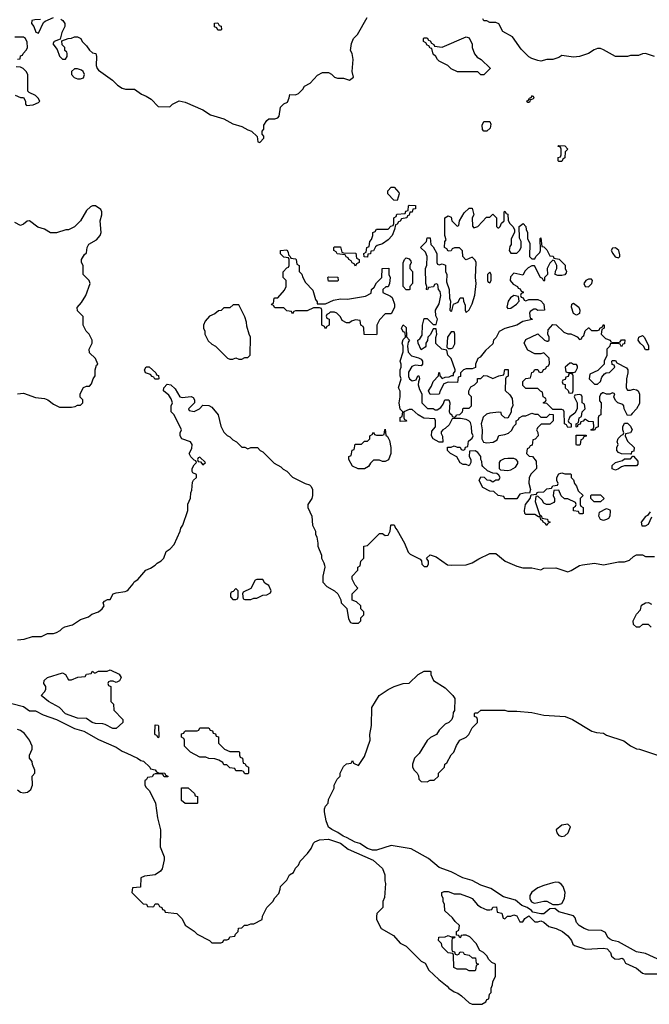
# Model space of a CAD drawing. Header units: inches. Extents: x 1793389 to 1900389, y 320802 to 470796.
# Tile 224 of 256: x 1849284 to 1853496, y 377682 to 384276. Entities that reach past the tile are written whole.
import ezdxf

# ---------------------------------------------------------------- set-up
doc = ezdxf.new("R2010")
doc.units = ezdxf.units.IN
doc.header["$MEASUREMENT"] = 0
for name, color, linetype in [('B8347', 7, 'Continuous'), ('B8348', 7, 'Continuous'), ('B8357', 7, 'Continuous'), ('B8358', 7, 'Continuous')]:
    doc.layers.add(name, color=color, linetype=linetype)

msp = doc.modelspace()

# ---------------------------------------------------------------- linework, layer by layer
at = {"layer": 'B8347', "color": 2, "elevation": 234}
msp.add_lwpolyline([(1849930, 379838), (1849910, 379846), (1849890, 379846), (1849878, 379842), (1849874, 379830), (1849878, 379818), (1849894, 379810), (1849894, 379710), (1849911.6, 379691.6), (1849912.7, 379652.7), (1849974, 379590), (1849974, 379570), (1849930, 379528.7), (1849906, 379530), (1849856.4, 379556.4), (1849840.4, 379560.4), (1849790, 379562.7), (1849768.7, 379570), (1849730, 379595.3), (1849670, 379599.3), (1849590, 379626.6), (1849550, 379669.4), (1849475.3, 379710), (1849428, 379750), (1849450, 379774), (1849458, 379790), (1849458, 379810), (1849446, 379830), (1849448, 379850), (1849470, 379871.3), (1849570, 379901), (1849591.1, 379891.1), (1849610, 379854), (1849630, 379854), (1849672.7, 379872.7), (1849722, 379878), (1849730, 379894), (1849762, 379898), (1849770, 379912), (1849782, 379902), (1849790, 379902), (1849810, 379912), (1849870, 379914), (1849890, 379922), (1849950, 379892), (1849962, 379870), (1849951.1, 379848.9)], close=True, dxfattribs=at)
for points in [[(1849230, 379695.5), (1849310, 379675.8), (1849348.5, 379648.5), (1849390, 379646.7), (1849439.9, 379619.9), (1849530, 379588.5), (1849651, 379530), (1849711.8, 379511.8), (1849810, 379454.9), (1849930, 379403), (1849970, 379377.3), (1850000, 379363.4)], [(1849270, 379118), (1849290, 379102), (1849310, 379098), (1849336.4, 379103.6), (1849359, 379121), (1849368.7, 379150), (1849368, 379210), (1849386, 379230), (1849386, 379250), (1849368.4, 379288.4), (1849367.3, 379307.3), (1849348.7, 379330), (1849348.7, 379350), (1849368, 379390), (1849368, 379410), (1849348.7, 379450), (1849316.5, 379496.5), (1849290, 379515.3), (1849270, 379522)]]:
    msp.add_lwpolyline(points, dxfattribs=at)
at = {"layer": 'B8348', "color": 2}
for points, elevation in [([(1849423.6, 384276.4), (1849384, 384276), (1849364.7, 384270), (1849362.8, 384250), (1849378.8, 384230), (1849391.6, 384191.6), (1849410, 384184.7), (1849443.1, 384256.9), (1849453.2, 384266.8), (1849509.3, 384290.7)], 242), ([(1849558.5, 384278.5), (1849571.3, 384270), (1849584.7, 384250), (1849584.7, 384230), (1849564.7, 384190), (1849554, 384146), (1849514, 384130), (1849506, 384114), (1849535.3, 384075.3), (1849550, 384032), (1849570, 384011.3), (1849590, 384012), (1849602, 384030), (1849602, 384050), (1849599, 384059), (1849586, 384070), (1849586, 384090), (1849568.4, 384108.4), (1849566, 384134), (1849608.9, 384151.1), (1849630, 384152), (1849650, 384162), (1849670, 384162), (1849692, 384150), (1849702, 384130), (1849730, 384102), (1849750, 384072), (1849770, 384054), (1849792, 384050), (1849798, 384030), (1849796, 383970), (1849801, 383950), (1849810, 383938), (1849904.7, 383870), (1849938, 383838), (1849970, 383818), (1849991.1, 383811.1), (1850000, 383811.1)], 242), ([(1849270, 384012), (1849286, 384014), (1849290, 384034), (1849302, 384038), (1849306, 384050), (1849330, 384074), (1849335.3, 384090), (1849334.6, 384125.4), (1849322, 384150), (1849310, 384159), (1849250, 384159)], 242), ([(1849254, 383770), (1849290, 383754), (1849310, 383754), (1849322, 383730), (1849322, 383710), (1849330, 383702), (1849374.6, 383705.4), (1849410, 383722), (1849418, 383730), (1849408, 383750), (1849390, 383768), (1849348, 383788), (1849338, 383798), (1849338, 383910), (1849328, 383930), (1849306, 383950), (1849290, 383958), (1849260.4, 383960.4)], 242), ([(1849270, 381771), (1849310, 381774.8), (1849390, 381746.8), (1849450, 381738), (1849472, 381730), (1849510, 381702), (1849550, 381682), (1849630, 381682), (1849654.6, 381685.4), (1849670, 381694), (1849690, 381694), (1849706, 381710), (1849706, 381730), (1849688.4, 381748.4), (1849688, 381770), (1849710, 381812), (1849730, 381822), (1849750, 381822), (1849763.1, 381836.9), (1849775.3, 381870), (1849788.7, 381890), (1849789, 381931), (1849798, 381962), (1849806, 381970), (1849790, 382006), (1849750, 382046), (1849748.7, 382070), (1849768, 382110), (1849768, 382130), (1849748, 382170), (1849728, 382190), (1849708, 382230), (1849707.3, 382287.3), (1849670, 382326), (1849668.9, 382348.9), (1849698, 382382), (1849725.2, 382430), (1849755.3, 382510), (1849748, 382530), (1849708.7, 382570), (1849708, 382630), (1849698, 382650), (1849698, 382670), (1849716.4, 382703.6), (1849730, 382714), (1849735.3, 382750), (1849746.6, 382773.4), (1849798.6, 382801.4), (1849822, 382830), (1849828, 382850), (1849822, 382930), (1849834, 382970), (1849834, 382990), (1849825.6, 383005.6), (1849790, 383028.7), (1849770, 383028.7), (1849756.9, 383023.1), (1849730, 382998), (1849690.6, 382929.4), (1849650, 382889), (1849610, 382868.7), (1849591.6, 382868.4), (1849530.7, 382849.3), (1849489.3, 382849.3), (1849450, 382874), (1849405.6, 382885.6), (1849350, 382928), (1849332.7, 382927.3), (1849310, 382906), (1849290, 382898), (1849250, 382918)], 242), ([(1849270, 380122), (1849313.6, 380126.4), (1849370, 380144.7), (1849430, 380146), (1849470, 380166), (1849510, 380166), (1849530, 380171.3), (1849555.5, 380184.5), (1849570, 380202), (1849586, 380210), (1849636.5, 380223.5), (1849690, 380258), (1849743.1, 380276.9), (1849765.6, 380294.4), (1849810, 380311), (1849835.3, 380330), (1849848, 380350), (1849842, 380370), (1849850, 380382), (1849872, 380392), (1849888, 380392), (1849910, 380431), (1849930, 380438), (1849990, 380446), (1850000, 380452)], 238)]:
    msp.add_lwpolyline(points, dxfattribs=dict(at, elevation=elevation))
at = {"layer": 'B8348', "color": 2, "elevation": 242}
msp.add_lwpolyline([(1849670, 383946.6), (1849650, 383946), (1849630.8, 383930), (1849630.6, 383910), (1849648.8, 383888.8), (1849670, 383880.4), (1849690, 383879.1), (1849710, 383886), (1849717.2, 383910), (1849709.3, 383929.3), (1849698, 383938)], close=True, dxfattribs=at)
at = {"layer": 'B8357', "color": 2, "elevation": 234}
for points in [[(1853602, 377962), (1853470, 378022), (1853410, 378032.7), (1853290, 378100.9), (1853249.6, 378109.6), (1853230, 378119.5), (1853219.5, 378130), (1853202.7, 378162.7), (1853176.6, 378176.6), (1853090, 378179.6), (1853059.3, 378190), (1853026, 378210), (1853009.3, 378230), (1853001.2, 378261.2), (1852990, 378274), (1852890, 378301.2), (1852864, 378324), (1852830, 378321.2), (1852790, 378288.7), (1852770, 378288), (1852718, 378298), (1852708, 378310), (1852678, 378330), (1852643.2, 378343.2), (1852600.1, 378380.1), (1852520.9, 378400.9), (1852436.6, 378456.6), (1852370, 378479.5), (1852310, 378511.8), (1852249.6, 378529.6), (1852170, 378569.5), (1852090, 378597.2), (1852018.6, 378658.6), (1851902.7, 378722.7), (1851770, 378746), (1851670, 378714.5), (1851645.2, 378714.8), (1851610, 378725.1), (1851558.7, 378758.7), (1851528, 378768), (1851470, 378799.5), (1851447.2, 378807.2), (1851413.3, 378833.3), (1851372.5, 378852.5), (1851350, 378869.2), (1851334, 378910), (1851322, 378970), (1851322, 378990), (1851328.7, 379010), (1851348, 379030), (1851350, 379054), (1851388, 379130), (1851388, 379150), (1851408, 379190), (1851428, 379210), (1851428, 379230), (1851450, 379274), (1851470, 379292), (1851502, 379298), (1851510, 379314), (1851518, 379298), (1851550, 379282), (1851590, 379342), (1851629.2, 379450), (1851625.2, 379490), (1851637.2, 379550), (1851639, 379670), (1851689.4, 379750.6), (1851749.1, 379790.9), (1851789.2, 379810.8), (1851850, 379831.3), (1851890, 379832), (1851948.9, 379891.1), (1851990, 379914), (1852030, 379914), (1852034, 379910), (1852034, 379890), (1852052, 379850), (1852130, 379802), (1852182, 379750), (1852194, 379730), (1852192, 379650), (1852183.6, 379636.4), (1852182, 379610), (1852174, 379590), (1852154, 379570), (1852130, 379558), (1852090, 379518), (1852072, 379490), (1852031.1, 379468.9), (1852010, 379448), (1851957.3, 379362.7), (1851924.7, 379330), (1851911.3, 379290), (1851911.3, 379270), (1851922, 379250), (1851942, 379230), (1851951.6, 379211.6), (1851954, 379190), (1851970, 379174), (1852010, 379172), (1852030, 379182), (1852056.4, 379183.6), (1852086, 379210), (1852086, 379230), (1852126, 379270), (1852128, 379290), (1852140.4, 379299.6), (1852170, 379352), (1852188.9, 379371.1), (1852205.6, 379414.4), (1852229.1, 379450.9), (1852270, 379472), (1852288, 379490), (1852310, 379534), (1852346, 379570), (1852346, 379590), (1852342, 379602), (1852326, 379610), (1852326, 379630), (1852330, 379634), (1852350, 379634), (1852368.4, 379651.6), (1852530, 379651.3), (1852550, 379644.7), (1852610, 379644.7), (1852710, 379636), (1852790, 379618.8), (1852934, 379610), (1852982, 379590), (1853110.9, 379510.9), (1853142, 379502), (1853190, 379498), (1853210, 379484.7), (1853325.4, 379445.4), (1853370, 379412), (1853410, 379392), (1853430, 379391.3), (1853550, 379351.3)], [(1850000, 379363.4), (1850072, 379330), (1850094.8, 379314.8), (1850112, 379310), (1850154, 379270), (1850158, 379258), (1850190, 379252), (1850198, 379238), (1850212.7, 379232.7), (1850254, 379230), (1850258, 379218), (1850274, 379210), (1850274, 379206), (1850250, 379206), (1850242, 379222), (1850230, 379226), (1850190, 379226), (1850178, 379222), (1850170, 379206), (1850138, 379202), (1850132.7, 379187.3), (1850122, 379178), (1850122, 379150), (1850130, 379134), (1850151.6, 379111.6), (1850192, 379030), (1850204.7, 378930), (1850226, 378850), (1850223.6, 378736.4), (1850251.3, 378670), (1850250.9, 378649.1), (1850236, 378590), (1850226.4, 378573.6), (1850190, 378548.7), (1850119.6, 378540.4), (1850094, 378530), (1850092.7, 378467.3), (1850038, 378462), (1850034, 378430), (1850110, 378354), (1850132.7, 378352.7), (1850138, 378338), (1850170, 378334), (1850182, 378338), (1850190, 378354), (1850210, 378354), (1850218, 378338), (1850234, 378330), (1850238, 378318), (1850252.7, 378312.7), (1850258, 378298), (1850334, 378290), (1850370, 378254), (1850391.6, 378211.6), (1850451.1, 378171.1), (1850470, 378152), (1850554, 378110), (1850570, 378094), (1850630, 378094), (1850642, 378098), (1850650, 378114), (1850670, 378114), (1850682, 378118), (1850690, 378134), (1850722, 378138), (1850727.3, 378152.7), (1850746, 378170), (1850747.3, 378192.7), (1850770, 378194), (1850788.4, 378211.6), (1850807.3, 378212.7), (1850830, 378222), (1850850, 378222), (1850906, 378250), (1850908.4, 378271.6), (1850938, 378330), (1850978, 378370), (1850990, 378394), (1851016.4, 378423.6), (1851027.3, 378452.7), (1851028, 378470), (1851070, 378514), (1851088, 378550), (1851114.6, 378565.4), (1851130, 378594), (1851150, 378614), (1851160.2, 378639.8), (1851210, 378692), (1851233.6, 378726.4), (1851250, 378762), (1851258, 378770), (1851290, 378782.8), (1851350, 378787.3), (1851430, 378762), (1851481.4, 378721.4), (1851648.3, 378648.3), (1851710, 378591.3), (1851726, 378550), (1851726, 378510), (1851731.3, 378490), (1851723.6, 378396.4), (1851714, 378370), (1851714, 378330), (1851674, 378290), (1851672, 378270), (1851672, 378250), (1851702, 378190), (1851783.6, 378143.6), (1851830, 378092), (1851870, 378072), (1851970, 377972), (1851996.9, 377956.9), (1852022, 377910), (1852087.1, 377847.1), (1852143.6, 377803.6), (1852154, 377790), (1852190, 377764.7), (1852216, 377756), (1852239.8, 377739.8), (1852290, 377692), (1852310, 377682), (1852376.4, 377683.6), (1852402, 377698), (1852410, 377714), (1852422, 377718), (1852426, 377750), (1852438, 377762), (1852438, 377790), (1852447.3, 377812.7), (1852448.4, 377831.6), (1852466, 377870), (1852466, 377950), (1852443.1, 377963.1), (1852423.1, 377983.1), (1852410, 378006), (1852386, 378030), (1852362, 378042), (1852338, 378090), (1852294.6, 378134.6), (1852270, 378146), (1852250, 378146), (1852238, 378142), (1852234, 378130), (1852228, 378128), (1852222, 378142), (1852206, 378146), (1852206, 378170), (1852222, 378178), (1852226, 378210), (1852196.4, 378236.4), (1852180.4, 378260.4), (1852128.4, 378308.4), (1852126, 378350), (1852118, 378370), (1852118, 378390), (1852108.7, 378410), (1852109.1, 378430.9), (1852123.1, 378436.9), (1852150, 378438), (1852190, 378422.8), (1852230, 378422.8), (1852296.8, 378396.8), (1852311.3, 378390), (1852347.5, 378347.5), (1852370, 378332), (1852410, 378314), (1852430, 378314), (1852442, 378318), (1852450, 378332), (1852474, 378334), (1852478, 378298), (1852510, 378292), (1852518, 378258), (1852530, 378254), (1852548.4, 378271.6), (1852570, 378272), (1852590, 378282), (1852610, 378274), (1852630, 378234), (1852650, 378234), (1852663.1, 378256.9), (1852690, 378274), (1852730, 378234), (1852750, 378234), (1852770, 378242), (1852790, 378232), (1852823, 378203), (1852872, 378190), (1852916, 378170), (1852950, 378141), (1852974.8, 378110), (1852985.4, 378085.4), (1852996, 378076), (1853071.1, 378051.1), (1853190, 378058), (1853214, 378054), (1853237.3, 378030), (1853244, 378004), (1853266, 377986), (1853290, 377984.7), (1853314, 377990), (1853323.6, 377983.6), (1853338, 377958), (1853410, 377924.7), (1853450, 377891.3), (1853465.4, 377885.4), (1853585.4, 377885.4)]]:
    msp.add_lwpolyline(points, dxfattribs=at)
for points in [[(1850210, 379466), (1850202, 379482), (1850190, 379486), (1850187.3, 379492.7), (1850190, 379554), (1850210, 379552), (1850212.7, 379547.3), (1850214, 379470)], [(1850690, 379374), (1850750, 379374), (1850754, 379370), (1850754, 379350), (1850758, 379338), (1850774, 379330), (1850778, 379298), (1850790, 379294), (1850798, 379278), (1850814, 379270), (1850814, 379230), (1850810, 379226), (1850790, 379226), (1850782, 379242), (1850770, 379246), (1850730, 379246), (1850722, 379262), (1850690, 379266), (1850670, 379286), (1850650, 379286), (1850642, 379302), (1850616.4, 379316.4), (1850590, 379326), (1850550, 379328), (1850530, 379338), (1850490, 379338), (1850426, 379370), (1850386, 379410), (1850386, 379450), (1850382, 379462), (1850366, 379470), (1850367.3, 379492.7), (1850382, 379498), (1850386, 379510), (1850392.7, 379512.7), (1850470, 379514), (1850482, 379518), (1850490, 379534), (1850550, 379534), (1850558, 379518), (1850572.7, 379512.7), (1850578, 379498), (1850592.7, 379492.7), (1850598, 379478), (1850612.7, 379472.7), (1850614, 379430), (1850654, 379390)], [(1850390, 379026), (1850367.3, 379047.3), (1850367.3, 379132.7), (1850411.6, 379131.6), (1850452.7, 379092.7), (1850458, 379078), (1850472.7, 379072.7), (1850474, 379030), (1850470, 379026)], [(1852950, 378888), (1852910, 378882), (1852872, 378850), (1852878, 378830), (1852890, 378812), (1852910, 378806), (1852930, 378811.3), (1852954, 378830), (1852968, 378870)], [(1852870, 378499.3), (1852850, 378495.1), (1852790, 378478), (1852750, 378461.2), (1852710, 378434), (1852697.3, 378410), (1852696.3, 378390), (1852700.4, 378380.4), (1852707.7, 378367.7), (1852721.1, 378361.1), (1852730, 378359.1), (1852790, 378373.4), (1852810, 378373.4), (1852850, 378351), (1852889.1, 378350.9), (1852910, 378358), (1852929.3, 378390.7), (1852934, 378430), (1852919, 378470), (1852906.3, 378486.3), (1852890, 378497.2)], [(1852170, 378134), (1852194, 378134), (1852192.7, 378127.3), (1852178, 378122), (1852174, 378110), (1852174, 378050), (1852178, 378038), (1852192.7, 378032.7), (1852198, 378018), (1852210, 378014), (1852222, 378018), (1852230, 378034), (1852251.6, 378031.6), (1852258, 378018), (1852291.6, 378011.6), (1852310, 377994), (1852332.7, 377992.7), (1852338, 377958), (1852354, 377950), (1852338, 377942), (1852334, 377910), (1852330, 377906), (1852290, 377906), (1852270, 377918), (1852210, 377918), (1852188.9, 377928.9), (1852186, 378010), (1852182, 378022), (1852150, 378026), (1852110, 378066), (1852106, 378090), (1852086, 378110), (1852087.3, 378132.7), (1852130, 378134), (1852150, 378142)]]:
    msp.add_lwpolyline(points, close=True, dxfattribs=at)
at = {"layer": 'B8358', "color": 2}
for points, elevation in [([(1850000, 383811.1), (1850050.9, 383810.9), (1850098, 383778), (1850130, 383764.7), (1850163.6, 383743.6), (1850210, 383694), (1850287.3, 383692.7), (1850306, 383710), (1850350, 383732), (1850390, 383724.7), (1850508, 383672), (1850559.8, 383639.8), (1850650, 383611.3), (1850710, 383578), (1850770, 383561), (1850810, 383538), (1850834, 383530), (1850872.7, 383492.7), (1850878, 383458), (1850890, 383454), (1850916.4, 383483.6), (1850916.4, 383496.4), (1850906, 383510), (1850906, 383530), (1850916.4, 383543.6), (1850918, 383570), (1850938, 383602), (1850950, 383611), (1850990, 383611), (1851010, 383618), (1851019, 383630), (1851029.1, 383690.9), (1851050, 383712), (1851075.3, 383724.7), (1851087.3, 383752.7), (1851090, 383774), (1851130, 383772), (1851150, 383782), (1851178, 383810), (1851188.9, 383831.1), (1851226, 383850), (1851276.4, 383903.6), (1851310, 383922), (1851350, 383922), (1851370, 383912), (1851390, 383892), (1851410, 383884.7), (1851450, 383884.7), (1851490, 383872), (1851518, 383890), (1851508.7, 383930), (1851514, 384010), (1851508, 384050), (1851498, 384070), (1851503.1, 384116.9), (1851518, 384150), (1851543.1, 384176.9), (1851608, 384290)], 242), ([(1853530, 384029), (1853470, 384048.7), (1853450, 384048), (1853423.6, 384036.4), (1853370, 384035.3), (1853350, 384028.7), (1853270, 384029), (1853190, 384074), (1853170, 384082), (1853150, 384082), (1853126.4, 384073.6), (1853090, 384049), (1853030, 384029), (1852990, 384024), (1852910, 384035.3), (1852890, 384022), (1852850.9, 384009.1), (1852811.1, 384008.9), (1852770, 383999), (1852750, 384002), (1852710, 384015.3), (1852690, 384028), (1852638, 384078), (1852580.4, 384160.4), (1852516.4, 384196.4), (1852488.4, 384248.4), (1852470, 384258), (1852430, 384258), (1852410, 384268), (1852388.4, 384268.4), (1852382, 384282)], 238), ([(1850000, 380452), (1850010, 380458), (1850043.1, 380496.9), (1850050, 380512), (1850074, 380526), (1850128, 380590), (1850158, 380602), (1850190, 380622), (1850203.1, 380636.9), (1850230, 380651.3), (1850248.7, 380670), (1850264.7, 380715.3), (1850290, 380732), (1850318, 380762), (1850358, 380850), (1850362, 380870), (1850375.3, 380890), (1850408, 380990), (1850408.9, 381031.1), (1850427.3, 381072.7), (1850428.4, 381108.4), (1850435.3, 381124.7), (1850440.4, 381179.6), (1850447.3, 381192.7), (1850466, 381210), (1850466, 381230), (1850442, 381242), (1850438, 381250), (1850438, 381270), (1850450, 381294), (1850466, 381310), (1850462, 381322), (1850450, 381326), (1850428.9, 381348.9), (1850418, 381370), (1850436.4, 381403.6), (1850438, 381430), (1850426, 381450), (1850369.1, 381469.1), (1850358, 381490), (1850358, 381510), (1850366, 381530), (1850318, 381630), (1850298, 381650), (1850298, 381690), (1850306, 381710), (1850296.4, 381736.4), (1850280.4, 381760.4), (1850246, 381790), (1850248.4, 381811.6), (1850270, 381834), (1850294, 381830), (1850323.6, 381803.6), (1850354, 381750), (1850370, 381744.7), (1850430, 381752), (1850444.7, 381744.7), (1850454, 381730), (1850454, 381710), (1850414, 381670), (1850418, 381658), (1850450, 381652), (1850486, 381670), (1850510, 381694), (1850550, 381691.3), (1850570, 381681), (1850610.7, 381630), (1850630, 381554), (1850650, 381514), (1850671.6, 381491.6), (1850690, 381482), (1850710, 381462), (1850734, 381450), (1850770, 381414), (1850790, 381414), (1850810, 381402), (1850830, 381412), (1850874, 381410), (1850891.6, 381391.6), (1850910, 381382), (1850985.4, 381305.4), (1851030, 381282), (1851045.4, 381265.4), (1851070, 381252), (1851110, 381212), (1851194, 381170), (1851222, 381162), (1851234, 381150), (1851242, 381130), (1851242, 381090), (1851238, 381070), (1851212, 381030), (1851211.3, 381010), (1851238, 380950), (1851242, 380890), (1851262, 380850), (1851262, 380830), (1851271.1, 380811.1), (1851278, 380770), (1851278, 380750), (1851302, 380690), (1851302, 380670), (1851319.6, 380639.6), (1851323.6, 380623.6), (1851324.7, 380610), (1851312, 380550), (1851312, 380510), (1851339.6, 380479.6), (1851390, 380452), (1851412, 380430), (1851431.6, 380391.6), (1851434, 380370), (1851472.7, 380332.7), (1851483.6, 380263.6), (1851498, 380238), (1851510, 380234), (1851550, 380234), (1851566, 380250), (1851566, 380270), (1851586, 380290), (1851586, 380310), (1851566, 380330), (1851566, 380350), (1851536.4, 380376.4), (1851508, 380388), (1851508, 380430), (1851546, 380470), (1851528.4, 380488.4), (1851508, 380530), (1851508, 380550), (1851546, 380590), (1851546, 380610), (1851562, 380618), (1851566, 380650), (1851586, 380670), (1851586, 380750), (1851610, 380754), (1851690, 380834), (1851710, 380834), (1851730, 380822), (1851750, 380824.7), (1851762, 380850), (1851766, 380890), (1851770, 380894), (1851790, 380894), (1851798, 380870), (1851810, 380858), (1851858.8, 380770), (1851882, 380710), (1851896.9, 380696.9), (1851963.6, 380663.6), (1851972, 380652), (1851974, 380630), (1851990, 380614), (1852010, 380614), (1852018, 380630), (1852018, 380650), (1852006, 380670), (1852028.9, 380691.1), (1852070, 380678), (1852146, 380626), (1852170, 380622), (1852270, 380624.7), (1852310, 380638), (1852354.6, 380665.4), (1852430, 380702), (1852470, 380702), (1852532, 380650), (1852610, 380616), (1852650, 380606), (1852710, 380604.7), (1852770, 380592), (1852790, 380602), (1852870, 380604.7), (1852950, 380578), (1852973.6, 380586.4), (1853030, 380621), (1853050, 380626), (1853130, 380636), (1853190, 380624.7), (1853290, 380644.7), (1853330, 380644.7), (1853363.1, 380656.9), (1853390, 380682), (1853410, 380692), (1853450, 380692), (1853470, 380682), (1853530, 380682)], 238), ([(1853501, 380979), (1853483.5, 380956.5), (1853470, 380948), (1853442.8, 380910), (1853447.1, 380887.1), (1853470, 380886.8), (1853490, 380898), (1853514, 380946)], 242), ([(1853508.4, 380208.4), (1853490, 380226), (1853450, 380226), (1853431.6, 380208.4), (1853410, 380208), (1853390, 380226), (1853388, 380250), (1853410, 380294), (1853436.4, 380323.6), (1853444.7, 380355.3), (1853471.6, 380371.6), (1853490, 380372), (1853510, 380362)], 234)]:
    msp.add_lwpolyline(points, dxfattribs=dict(at, elevation=elevation))
for points, elevation in [([(1850610, 384206), (1850602, 384222), (1850587.3, 384227.3), (1850587.3, 384252.7), (1850610, 384254), (1850618, 384238), (1850632.7, 384232.7), (1850634, 384210), (1850630, 384206)], 242), ([(1852370, 383906), (1852350, 383926), (1852212.7, 383927.3), (1852170, 383948), (1852148.9, 383968.9), (1852090, 383998), (1852078, 384010), (1852068.4, 384028.4), (1852050, 384046), (1852042, 384082), (1852030, 384086), (1852022, 384102), (1852010, 384106), (1852002, 384122), (1851986, 384130), (1851986, 384150), (1851990, 384154), (1852010, 384154), (1852018, 384138), (1852030, 384134), (1852038, 384118), (1852054, 384110), (1852058, 384098), (1852110, 384092), (1852270, 384162), (1852290, 384154), (1852311.1, 384111.1), (1852311.3, 384090), (1852326.4, 384046.4), (1852345.4, 384025.4), (1852372, 384010), (1852431.6, 383951.6), (1852431.6, 383948.4), (1852390, 383906)], 238), ([(1852710, 383766), (1852704.7, 383755.3), (1852694, 383750), (1852698, 383742), (1852690, 383746), (1852685.4, 383734.6), (1852674, 383730), (1852683.6, 383723.6), (1852690, 383724.7), (1852698, 383730), (1852700.4, 383739.6), (1852726, 383750), (1852722, 383762)], 242), ([(1852388.4, 383528.4), (1852380.4, 383540.4), (1852378, 383570), (1852390, 383594), (1852430, 383594), (1852436.9, 383576.9), (1852431.3, 383550), (1852410, 383528.7)], 238), ([(1852890, 383326), (1852886, 383330), (1852887.3, 383352.7), (1852902, 383358), (1852906, 383370), (1852906, 383410), (1852902, 383422), (1852887.3, 383427.3), (1852890, 383434), (1852930, 383432), (1852952, 383410), (1852934, 383390), (1852932, 383350), (1852918, 383342), (1852910, 383326)], 238), ([(1851810, 383066), (1851787.3, 383067.3), (1851746, 383110), (1851746, 383130), (1851770, 383154), (1851790, 383154), (1851819.6, 383119.6), (1851822, 383110)], 238), ([(1851610, 382686), (1851587.3, 382687.3), (1851586, 382710), (1851602, 382718), (1851606, 382750), (1851622, 382758), (1851626, 382790), (1851636.4, 382803.6), (1851646, 382830), (1851646, 382850), (1851662, 382858), (1851670, 382874), (1851750, 382874), (1851767.3, 382892.7), (1851782, 382898), (1851786, 382910), (1851786, 382950), (1851802, 382958), (1851807.3, 382972.7), (1851862, 382978), (1851867.3, 382992.7), (1851882, 382998), (1851886, 383030), (1851890, 383034), (1851932.7, 383032.7), (1851932, 383010), (1851914, 383006), (1851910, 382988), (1851894, 382986), (1851890, 382966), (1851878, 382962), (1851874, 382950), (1851838, 382942), (1851830, 382926), (1851818, 382922), (1851810, 382906), (1851798, 382902), (1851792, 382870), (1851776, 382830), (1851750, 382802), (1851710, 382775.3), (1851676, 382764), (1851664.7, 382755.3), (1851650, 382728), (1851634, 382726), (1851630, 382708), (1851614, 382706)], 238), ([(1852322, 382882), (1852350, 382892), (1852407.3, 382952.7), (1852430, 382954), (1852450, 382974), (1852474, 382950), (1852474, 382890), (1852482, 382882), (1852490, 382882), (1852498, 382890), (1852507.3, 382912.7), (1852526, 382930), (1852526, 382990), (1852530, 382994), (1852538, 382978), (1852550, 382974), (1852551.6, 382931.6), (1852562, 382910), (1852582, 382890), (1852594, 382870), (1852594, 382850), (1852572.7, 382807.3), (1852572, 382770), (1852563.6, 382756.4), (1852558, 382730), (1852570, 382712), (1852610, 382712), (1852628, 382730), (1852638, 382750), (1852638, 382790), (1852627.3, 382812.7), (1852626, 382890), (1852652, 382912), (1852671.1, 382891.1), (1852672, 382870), (1852682, 382850), (1852682, 382810), (1852696.9, 382776.9), (1852694, 382690), (1852710, 382674), (1852730, 382674), (1852738, 382690), (1852763.1, 382716.9), (1852768.9, 382731.1), (1852766, 382810), (1852770, 382814), (1852778, 382758), (1852790, 382754), (1852810, 382734), (1852830, 382694), (1852852, 382692), (1852858, 382678), (1852892.7, 382672.7), (1852932.7, 382632.7), (1852934, 382610), (1852942, 382590), (1852939.6, 382580.4), (1852931.6, 382568.4), (1852910, 382562), (1852883.1, 382563.1), (1852866, 382570), (1852868.4, 382591.6), (1852878, 382610), (1852878, 382630), (1852862, 382662), (1852850, 382666), (1852830, 382646), (1852812, 382610), (1852814, 382570), (1852794, 382550), (1852794, 382530), (1852790, 382526), (1852782, 382542), (1852768.4, 382548.4), (1852727.3, 382627.3), (1852710, 382628), (1852685.4, 382614.6), (1852666, 382594), (1852650, 382566), (1852590, 382578), (1852567.1, 382552.9), (1852566, 382530), (1852585.4, 382505.4), (1852614, 382490), (1852618, 382478), (1852632.7, 382472.7), (1852638, 382458), (1852652.7, 382452.7), (1852652.7, 382447.3), (1852638, 382442), (1852634, 382430), (1852638, 382418), (1852652.7, 382412.7), (1852658, 382398), (1852670, 382394), (1852690, 382402), (1852750, 382402), (1852770, 382394), (1852791.6, 382371.6), (1852794, 382330), (1852750, 382328), (1852736.4, 382336.4), (1852723.6, 382336.4), (1852698, 382322), (1852694, 382310), (1852698, 382278), (1852710, 382274), (1852712.7, 382267.3), (1852650, 382255.3), (1852610.8, 382229.2), (1852530, 382208.7), (1852491.6, 382188.4), (1852471.6, 382148.4), (1852454, 382130), (1852450, 382106), (1852399.6, 382060.4), (1852363.6, 382016.4), (1852350, 382006), (1852334, 381970), (1852332.7, 381947.3), (1852310, 381938), (1852270, 381938), (1852254, 381930), (1852234, 381910), (1852232.7, 381887.3), (1852218, 381882), (1852212.7, 381847.3), (1852150, 381849), (1852122, 381838), (1852096, 381790), (1852090, 381768), (1852030, 381766), (1852018, 381790), (1852038, 381822), (1852050, 381852), (1852086, 381890), (1852087.3, 381912.7), (1852092, 381910), (1852094, 381890), (1852110, 381874), (1852130, 381882), (1852156.4, 381883.6), (1852174, 381894), (1852186, 381894), (1852186, 381906), (1852198, 381922), (1852198, 381930), (1852170, 382006), (1852148.4, 382028.4), (1852142, 382062), (1852108.4, 382068.4), (1852068.4, 382108.4), (1852067.3, 382147.3), (1852075.3, 382170), (1852070, 382206), (1852050, 382206), (1852031.6, 382168.4), (1852014, 382150), (1852011.6, 382128.4), (1852002, 382110), (1852002, 382090), (1851996.9, 382083.1), (1851970, 382066), (1851948.7, 382110), (1851948, 382130), (1851960.4, 382139.6), (1851976.4, 382163.6), (1851979, 382230), (1851990, 382274), (1852010, 382274), (1852050, 382234), (1852070, 382234), (1852078, 382270), (1852067.3, 382292.7), (1852066, 382330), (1852090, 382374), (1852102, 382430), (1852096.4, 382456.4), (1852086, 382470), (1852082, 382502), (1852070, 382506), (1852058, 382502), (1852052, 382488), (1852018, 382482), (1852012.7, 382467.3), (1852006, 382470), (1852008, 382490), (1852002, 382510), (1851998, 382610), (1852008, 382632), (1852009, 382690), (1851999, 382719), (1851966, 382750), (1852006, 382790), (1852010, 382814), (1852030, 382814), (1852034, 382770), (1852050, 382754), (1852074, 382710), (1852074, 382650), (1852078, 382638), (1852090, 382634), (1852110, 382642), (1852131.6, 382631.6), (1852132, 382590), (1852142, 382570), (1852139.6, 382519.6), (1852158, 382470), (1852158.8, 382410), (1852166, 382390), (1852162, 382330), (1852170, 382322), (1852174.6, 382325.4), (1852186, 382370), (1852216.5, 382383.5), (1852230, 382414), (1852250, 382414), (1852252, 382390), (1852263.6, 382363.6), (1852264.7, 382330), (1852270, 382314), (1852290, 382334), (1852310, 382374), (1852328.4, 382431.6), (1852337.2, 382510), (1852334, 382550), (1852338, 382650), (1852330, 382666), (1852310, 382686), (1852271.6, 382668.4), (1852266, 382670), (1852248.7, 382690), (1852247.3, 382727.3), (1852227.3, 382747.3), (1852192.7, 382747.3), (1852178, 382742), (1852171.3, 382728.7), (1852150, 382726), (1852142, 382742), (1852126, 382750), (1852128.7, 382790), (1852138, 382802), (1852128.9, 382831.1), (1852128, 382950), (1852150, 382962), (1852170, 382954), (1852174, 382930), (1852210, 382894), (1852222, 382898), (1852226, 382930), (1852256.4, 382983.6), (1852290, 383014), (1852310, 383014), (1852322, 382970), (1852311.6, 382948.4), (1852312.7, 382892.7)], 238), ([(1851330, 382372), (1851383.1, 382396.9), (1851430, 382406), (1851476.5, 382403.5), (1851596.5, 382423.5), (1851634.6, 382445.4), (1851638, 382470), (1851655.3, 382484.7), (1851670, 382514), (1851706, 382550), (1851708, 382610), (1851752.7, 382612.7), (1851754, 382570), (1851762, 382550), (1851758, 382510), (1851750, 382488), (1851732.7, 382487.3), (1851714, 382470), (1851714, 382450), (1851765.4, 382425.4), (1851775.3, 382415.3), (1851791.3, 382370), (1851791.1, 382348.9), (1851770, 382306), (1851730, 382306), (1851690, 382266), (1851674, 382230), (1851674, 382170), (1851670, 382166), (1851587.3, 382167.3), (1851586, 382210), (1851582, 382222), (1851566, 382230), (1851562, 382262), (1851530, 382266), (1851503.6, 382256.4), (1851490, 382246), (1851470, 382246), (1851442, 382262), (1851430, 382286), (1851406, 382310), (1851390, 382318), (1851362, 382318), (1851352.7, 382307.3), (1851338, 382302), (1851334, 382290), (1851338, 382278), (1851354, 382270), (1851354, 382230), (1851338, 382222), (1851330, 382206), (1851322, 382222), (1851306, 382230), (1851306, 382330), (1851302, 382342), (1851290, 382346), (1851250, 382346), (1851207.3, 382327.3), (1851130, 382326), (1851118, 382322), (1851110, 382306), (1851102, 382322), (1851070, 382326), (1851050, 382346), (1850990, 382346), (1850982, 382362), (1850970, 382366), (1850968.4, 382371.6), (1850982, 382378), (1850986, 382410), (1850990, 382414), (1851010, 382414), (1851056.4, 382463.6), (1851066, 382490), (1851066, 382530), (1851046, 382550), (1851047.3, 382587.3), (1851070, 382614), (1851082, 382618), (1851086, 382630), (1851086, 382670), (1851082, 382682), (1851050, 382686), (1851028.4, 382708.4), (1851028.9, 382731.1), (1851070, 382734), (1851079.6, 382719.6), (1851082, 382702), (1851094, 382690), (1851098, 382678), (1851130, 382674), (1851134, 382670), (1851138, 382638), (1851154, 382630), (1851154, 382590), (1851171.6, 382571.6), (1851178, 382550), (1851196.9, 382516.9), (1851244.5, 382464.5), (1851262.8, 382402.8), (1851274, 382386), (1851274, 382374)], 238), ([(1851530, 382626), (1851522, 382642), (1851507.3, 382647.3), (1851502, 382662), (1851486, 382670), (1851482, 382682), (1851467.3, 382687.3), (1851462, 382702), (1851407.3, 382707.3), (1851402, 382722), (1851386, 382730), (1851386, 382750), (1851390, 382754), (1851430, 382754), (1851438, 382718), (1851450, 382714), (1851532.7, 382712.7), (1851538, 382678), (1851554, 382670), (1851554, 382650), (1851538, 382642)], 238), ([(1853270, 382748), (1853250, 382746), (1853242, 382730), (1853251.3, 382710), (1853267.5, 382687.5), (1853290, 382682), (1853298, 382690), (1853299, 382701), (1853293.2, 382730)], 242), ([(1851870, 382466), (1851849, 382490), (1851848.4, 382648.4), (1851858, 382670), (1851870, 382682), (1851890, 382674), (1851899.6, 382659.6), (1851902, 382650), (1851894, 382630), (1851894, 382610), (1851912, 382590), (1851911.1, 382508.9), (1851894, 382490), (1851894, 382470), (1851890, 382466)], 238), ([(1852430, 382586), (1852414, 382570), (1852414, 382530), (1852418, 382518), (1852430, 382514), (1852438, 382530), (1852438, 382570)], 238), ([(1851350, 382526), (1851346, 382550), (1851350, 382554), (1851411.6, 382551.6), (1851414, 382530), (1851410, 382526)], 238), ([(1853110, 382539), (1853090, 382538), (1853071.3, 382530), (1853058.8, 382510), (1853068.1, 382488.1), (1853090, 382486.8), (1853112.7, 382510), (1853117.2, 382530)], 242), ([(1852590, 382428), (1852566.4, 382413.6), (1852551.3, 382390), (1852542, 382350), (1852550, 382342), (1852570, 382344.7), (1852608, 382370), (1852626, 382390), (1852622, 382422)], 238), ([(1850712.7, 382367.3), (1850690, 382346), (1850650, 382346), (1850631.6, 382328.4), (1850612.7, 382327.3), (1850590, 382306), (1850554, 382290), (1850523.6, 382256.4), (1850514, 382230), (1850514, 382210), (1850522, 382190), (1850522, 382170), (1850545.4, 382125.4), (1850570, 382102), (1850594, 382090), (1850674, 382010), (1850690, 382002), (1850710, 382002), (1850730, 382012), (1850750, 382002), (1850770, 382002), (1850790, 382014), (1850810, 382014), (1850826, 382030), (1850828, 382150), (1850818, 382170), (1850803.1, 382223.1), (1850802, 382250), (1850790, 382286), (1850750, 382366)], 242), ([(1853010, 382298), (1852989.1, 382309.1), (1852975.3, 382350), (1852978, 382370), (1852984, 382376), (1852990, 382378), (1853024.7, 382350), (1853031.3, 382330), (1853030, 382308)], 238), ([(1851970, 381958), (1851930, 381962), (1851906.8, 381953.2), (1851885.4, 381914.6), (1851885.4, 381885.4), (1851892, 381870), (1851910, 381858), (1851936.4, 381863.6), (1851948.4, 381891.6), (1851954, 381890), (1851958, 381870), (1851951, 381850), (1851950.8, 381830), (1851958.8, 381798.8), (1851974, 381770), (1851974, 381710), (1852012.7, 381672.7), (1852050, 381672), (1852063.6, 381663.6), (1852076.4, 381663.6), (1852100.4, 381679.6), (1852118, 381702), (1852128.9, 381731.1), (1852154, 381730), (1852162, 381710), (1852158, 381650), (1852161, 381641), (1852174, 381630), (1852178, 381618), (1852190, 381614), (1852202, 381618), (1852206, 381630), (1852228, 381632), (1852246, 381650), (1852250, 381674), (1852290, 381674), (1852306, 381690), (1852306, 381750), (1852288.4, 381768.4), (1852288, 381790), (1852303.1, 381816.9), (1852326, 381830), (1852346, 381850), (1852347.3, 381872.7), (1852370, 381874), (1852390, 381894), (1852411.6, 381891.6), (1852450, 381874), (1852490, 381892), (1852522, 381898), (1852530, 381934), (1852552.7, 381932.7), (1852551.6, 381888.4), (1852538, 381882), (1852534, 381870), (1852532.7, 381792.7), (1852563.6, 381763.6), (1852579.6, 381739.6), (1852582, 381690), (1852572, 381670), (1852571.6, 381648.4), (1852550, 381608), (1852529.1, 381609.1), (1852508, 381630), (1852506, 381646), (1852490, 381648), (1852430, 381642), (1852406.4, 381633.6), (1852385.4, 381614.6), (1852371.3, 381570), (1852378, 381530), (1852374.8, 381470), (1852387.1, 381447.1), (1852410, 381442), (1852452.3, 381447.7), (1852478, 381462), (1852490, 381492), (1852530, 381498), (1852553.6, 381506.4), (1852574.6, 381525.4), (1852590, 381554), (1852606, 381570), (1852606, 381590), (1852622, 381598), (1852626, 381610), (1852650, 381622), (1852670, 381622), (1852710, 381642), (1852730, 381634), (1852750, 381634), (1852770, 381614), (1852810, 381614), (1852830, 381634), (1852852.7, 381632.7), (1852852, 381590), (1852830, 381568), (1852772.7, 381567.3), (1852750, 381546), (1852742, 381530), (1852751.3, 381511.3), (1852752, 381490), (1852732.7, 381467.3), (1852718, 381462), (1852712.7, 381427.3), (1852698, 381422), (1852692, 381408), (1852678, 381402), (1852674, 381370), (1852692.7, 381352.7), (1852714, 381350), (1852739.6, 381319.6), (1852742, 381270), (1852705.4, 381234.6), (1852691.3, 381210), (1852691.1, 381171.1), (1852702, 381130), (1852694, 381106), (1852670, 381108), (1852630, 381098), (1852610, 381068), (1852530, 381068), (1852522, 381082), (1852486, 381090), (1852456.4, 381116.4), (1852430, 381118), (1852383.1, 381143.1), (1852358, 381190), (1852370, 381214), (1852391.6, 381211.6), (1852410, 381194), (1852431.6, 381191.6), (1852450, 381182), (1852470, 381194), (1852490, 381194), (1852498, 381210), (1852490, 381226), (1852476.4, 381236.4), (1852450, 381238), (1852414.6, 381254.6), (1852383.1, 381283.1), (1852378, 381290), (1852376.4, 381316.4), (1852368, 381330), (1852368, 381350), (1852350, 381378), (1852330, 381388), (1852294, 381386), (1852292, 381350), (1852302, 381330), (1852302, 381310), (1852290, 381288.7), (1852270, 381298), (1852250, 381298), (1852230, 381308), (1852208.4, 381348.4), (1852166, 381370), (1852146, 381390), (1852146, 381414), (1852170, 381414), (1852190, 381422), (1852210, 381414), (1852230, 381414), (1852238, 381398), (1852250, 381394), (1852262, 381398), (1852267.3, 381412.7), (1852282, 381418), (1852287.3, 381452.7), (1852310, 381474), (1852318, 381490), (1852308, 381510), (1852307.3, 381552.7), (1852299, 381579), (1852288.9, 381588.9), (1852270, 381598), (1852234, 381606), (1852190, 381606), (1852178, 381602), (1852156.9, 381563.1), (1852130, 381538), (1852114, 381530), (1852103.6, 381516.4), (1852103.6, 381503.6), (1852112.7, 381487.3), (1852114, 381446), (1852090, 381446), (1852050, 381468), (1852038, 381490), (1852040.4, 381519.6), (1852066, 381550), (1852066, 381590), (1852062, 381602), (1851988.4, 381608.4), (1851948.7, 381628.7), (1851910, 381666), (1851890, 381666), (1851854, 381650), (1851854, 381610), (1851858, 381598), (1851870, 381594), (1851872.7, 381587.3), (1851830, 381586), (1851828.9, 381611.1), (1851842, 381618), (1851846, 381650), (1851828.4, 381668.4), (1851822, 381710), (1851828.7, 381750), (1851828.4, 381788.4), (1851818, 381810), (1851835.3, 381870), (1851829, 381890), (1851829, 381931), (1851835.3, 381950), (1851835.3, 381970), (1851828.7, 381990), (1851848.9, 382051.1), (1851848.9, 382088.9), (1851842, 382110), (1851850, 382134), (1851866, 382150), (1851862, 382182), (1851850, 382186), (1851838, 382210), (1851848.4, 382231.6), (1851870, 382214), (1851872.7, 382152.7), (1851892, 382130), (1851883.6, 382116.4), (1851878, 382090), (1851882, 382050), (1851904, 382024), (1851951.6, 382011.6), (1851970, 382002), (1851978, 381990), (1851978, 381970)], 238), ([(1853250, 382114), (1853290, 382114), (1853302, 382118), (1853310, 382132), (1853332.7, 382132.7), (1853330, 382106), (1853318, 382102), (1853310, 382086), (1853302, 382102), (1853287.3, 382107.3), (1853234, 382106), (1853232, 382090), (1853212, 382070), (1853212, 382028), (1853194, 381990), (1853194, 381970), (1853152.7, 381927.3), (1853098, 381902), (1853094, 381870), (1853130, 381834), (1853150, 381834), (1853170, 381854), (1853178, 381882), (1853196.4, 381903.6), (1853208, 381912), (1853230, 381914), (1853266, 381950), (1853262, 381962), (1853247.3, 381967.3), (1853246, 381990), (1853250, 381994), (1853270, 381994), (1853278, 381978), (1853344.7, 381944.7), (1853352, 381930), (1853352, 381910), (1853344.7, 381870), (1853342, 381810), (1853350, 381794), (1853370, 381794), (1853390, 381802), (1853410, 381798), (1853422, 381790), (1853431.1, 381768.9), (1853430, 381706), (1853410.9, 381669.1), (1853382, 381638), (1853371.6, 381628.4), (1853350, 381626), (1853328, 381670), (1853326, 381690), (1853318, 381698), (1853286, 381710), (1853270, 381726), (1853258, 381750), (1853266, 381770), (1853250, 381778), (1853232, 381768), (1853210, 381768), (1853190, 381778), (1853183.6, 381776.4), (1853170, 381766), (1853162, 381750), (1853163.6, 381723.6), (1853174, 381710), (1853172, 381630), (1853158, 381622), (1853154, 381610), (1853154, 381550), (1853138, 381542), (1853130, 381526), (1853110, 381526), (1853106, 381530), (1853122, 381538), (1853126, 381550), (1853122, 381582), (1853090, 381586), (1853070, 381598), (1853062, 381598), (1853052.7, 381587.3), (1853038, 381582), (1853032.7, 381567.3), (1853018, 381562), (1853012.7, 381547.3), (1853006, 381550), (1853006, 381570), (1853022, 381578), (1853026, 381610), (1853042, 381618), (1853046, 381650), (1853066, 381670), (1853062, 381702), (1853046, 381710), (1853046, 381750), (1853042, 381762), (1853030, 381766), (1852998, 381762), (1852994, 381750), (1853014, 381710), (1853014, 381670), (1852998, 381642), (1852964.7, 381615.3), (1852954, 381590), (1852958, 381578), (1852974, 381570), (1852972.7, 381547.3), (1852950, 381546), (1852942, 381562), (1852928.9, 381568.9), (1852926, 381650), (1852922, 381662), (1852910, 381666), (1852850, 381666), (1852810, 381706), (1852787.3, 381707.3), (1852787.3, 381712.7), (1852802, 381718), (1852806, 381730), (1852802, 381742), (1852786, 381750), (1852782, 381782), (1852767.3, 381787.3), (1852750, 381806), (1852670, 381806), (1852650, 381826), (1852650, 381854), (1852670, 381872), (1852702, 381878), (1852710, 381914), (1852722, 381918), (1852730, 381934), (1852750, 381934), (1852758, 381918), (1852770, 381914), (1852782, 381918), (1852787.3, 381932.7), (1852802, 381938), (1852810, 381954), (1852822, 381958), (1852827.3, 381972.7), (1852826, 382010), (1852790, 382046), (1852770, 382038), (1852730, 382038), (1852683.1, 382063.1), (1852658, 382110), (1852670, 382134), (1852750, 382172), (1852794, 382130), (1852810, 382122), (1852816.4, 382123.6), (1852826, 382130), (1852826, 382150), (1852818, 382170), (1852820.4, 382199.6), (1852850, 382234), (1852872.7, 382232.7), (1852923.6, 382183.6), (1852950, 382172), (1852971.6, 382171.6), (1852999.6, 382159.6), (1853012.7, 382152.7), (1853030, 382134), (1853042, 382138), (1853047.3, 382152.7), (1853058, 382162), (1853067.3, 382192.7), (1853088.4, 382211.6), (1853091.6, 382211.6), (1853110, 382194), (1853150, 382194), (1853162, 382198), (1853166, 382210), (1853182, 382218), (1853190, 382234), (1853194, 382230), (1853194, 382210), (1853178, 382202), (1853174, 382170), (1853202, 382142), (1853234, 382130), (1853238, 382118)], 238), ([(1852190, 382186), (1852170, 382186), (1852146, 382150), (1852142, 382082), (1852150, 382074), (1852170, 382074), (1852182, 382078), (1852194.6, 382105.4), (1852195.3, 382170)], 238), ([(1853470, 382066), (1853458, 382090), (1853435.3, 382110), (1853422, 382130), (1853426, 382150), (1853450, 382162), (1853462, 382150), (1853490, 382094), (1853490, 382066)], 238), ([(1850210, 381868), (1850188.7, 381868.7), (1850182, 381882), (1850170, 381886), (1850159, 381899), (1850126, 381910), (1850118, 381930), (1850130, 381952), (1850150, 381952), (1850194, 381910), (1850198, 381898), (1850212.7, 381892.7), (1850214, 381870)], 238), ([(1852976.4, 381976.4), (1852963.6, 381976.4), (1852934, 381950), (1852938, 381918), (1852950, 381914), (1852990, 381914), (1853002, 381918), (1853016.4, 381943.6), (1853016.4, 381956.4), (1853010, 381966), (1852990, 381966)], 238), ([(1852970, 381906), (1852958, 381902), (1852952.7, 381887.3), (1852938, 381882), (1852932.7, 381867.3), (1852918, 381862), (1852914, 381850), (1852918, 381838), (1852932.7, 381832.7), (1852934, 381810), (1852952.7, 381792.7), (1852958, 381778), (1852970, 381774), (1852982, 381778), (1852986, 381790), (1852986, 381890), (1852982, 381902)], 238), ([(1851710, 381318), (1851690, 381326), (1851650, 381326), (1851630, 381306), (1851616.9, 381283.1), (1851590, 381268.7), (1851548.9, 381268.9), (1851510, 381286), (1851486, 381330), (1851486, 381350), (1851502, 381358), (1851507.3, 381392.7), (1851522, 381398), (1851527.3, 381432.7), (1851570, 381434), (1851590, 381454), (1851610, 381454), (1851626, 381470), (1851626, 381490), (1851642, 381498), (1851650, 381514), (1851658, 381498), (1851670, 381494), (1851710, 381494), (1851722, 381498), (1851726, 381530), (1851730, 381534), (1851732.7, 381492.7), (1851743.6, 381483.6), (1851758, 381458), (1851766, 381410), (1851766, 381370), (1851750.7, 381329.3), (1851730, 381318)], 238), ([(1853370, 381366), (1853310, 381368), (1853290, 381378), (1853278, 381390), (1853278, 381410), (1853288, 381430), (1853282, 381450), (1853288.4, 381471.6), (1853310, 381494), (1853322, 381498), (1853326, 381510), (1853318, 381530), (1853318, 381550), (1853330, 381574), (1853350, 381574), (1853370, 381554), (1853382, 381530), (1853371.1, 381508.9), (1853338, 381502), (1853334, 381490), (1853350, 381454), (1853394, 381410), (1853392.7, 381387.3), (1853378, 381382), (1853374, 381366)], 238), ([(1853010, 381426), (1853006, 381430), (1853007.3, 381492.7), (1853072.7, 381492.7), (1853072.7, 381487.3), (1853058, 381482), (1853050, 381466), (1853038, 381462), (1853034, 381430), (1853030, 381426)], 238), ([(1850490, 381346), (1850478, 381342), (1850474, 381330), (1850478, 381318), (1850494, 381314), (1850510, 381294), (1850526, 381310)], 238), ([(1852590, 381338), (1852550, 381338), (1852525.4, 381334.6), (1852498.8, 381321.2), (1852491, 381310), (1852491.3, 381271.3), (1852501, 381261), (1852550, 381256), (1852570, 381262), (1852600.4, 381279.6), (1852616.4, 381303.6), (1852616.4, 381316.4), (1852606, 381330)], 238), ([(1853411.6, 381288.4), (1853331.1, 381288.9), (1853310, 381282), (1853290, 381268.7), (1853270, 381259), (1853248.4, 381268.4), (1853248.7, 381290), (1853270, 381311.3), (1853316.4, 381323.6), (1853330, 381334), (1853370, 381334), (1853386, 381354), (1853390, 381354), (1853419.6, 381319.6), (1853419.6, 381300.4)], 238), ([(1852930, 381234), (1852970, 381234), (1852974, 381230), (1852974, 381210), (1852990, 381194), (1852996, 381170), (1853010, 381151.3), (1853020.7, 381120.7), (1853054, 381090), (1853034, 381070), (1853034, 381030), (1853038, 381018), (1853054, 381010), (1853054, 380970), (1853050, 380966), (1853030, 380966), (1853022, 380982), (1852990, 380986), (1852988, 381010), (1853002, 381018), (1853006, 381030), (1853002, 381042), (1852950, 381068), (1852928, 381068), (1852907.3, 381087.3), (1852890, 381126), (1852858, 381122), (1852854, 381090), (1852862, 381070), (1852862, 381050), (1852858, 381042), (1852831, 381029), (1852809.1, 381029.1), (1852790, 381038), (1852779, 381059), (1852750, 381086), (1852738, 381082), (1852732, 381050), (1852762, 380962), (1852774, 380950), (1852778, 380938), (1852814, 380930), (1852818, 380918), (1852832, 380910), (1852818, 380902), (1852810, 380888), (1852802, 380902), (1852786, 380910), (1852782, 380922), (1852770, 380926), (1852766, 380946), (1852754, 380946), (1852730, 380962), (1852670, 380962), (1852664, 380970), (1852661.2, 380990), (1852668, 381030), (1852698, 381070), (1852706, 381094), (1852742, 381098), (1852746, 381110), (1852752.7, 381112.7), (1852790, 381114), (1852810, 381134), (1852842, 381138), (1852850, 381154), (1852882, 381158), (1852886, 381170), (1852878, 381190), (1852878, 381210), (1852890, 381234), (1852910, 381242)], 238), ([(1853170, 381046), (1853127.3, 381047.3), (1853106, 381070), (1853106, 381090), (1853110, 381094), (1853170, 381094), (1853194, 381070)], 238), ([(1853190, 380922), (1853170, 380928), (1853158, 380950), (1853162, 380978), (1853210, 381002), (1853232.7, 380992.7), (1853234, 380986), (1853232, 380950), (1853223.6, 380936.4), (1853210, 380928)], 238), ([(1850910, 380526), (1850870, 380526), (1850858, 380522), (1850830, 380466), (1850778, 380442), (1850774, 380430), (1850778, 380398), (1850790, 380394), (1850830, 380394), (1850850, 380402), (1850870, 380402), (1850910, 380422), (1850936.4, 380423.6), (1850962, 380438), (1850966, 380450), (1850950, 380486), (1850923.1, 380503.1)], 238), ([(1850730, 380466), (1850712.7, 380447.3), (1850698, 380442), (1850694, 380430), (1850694, 380410), (1850710, 380394), (1850730, 380394), (1850742, 380398), (1850746, 380410), (1850746, 380450)], 238)]:
    msp.add_lwpolyline(points, close=True, dxfattribs=dict(at, elevation=elevation))

doc.saveas('drawing.dxf')
